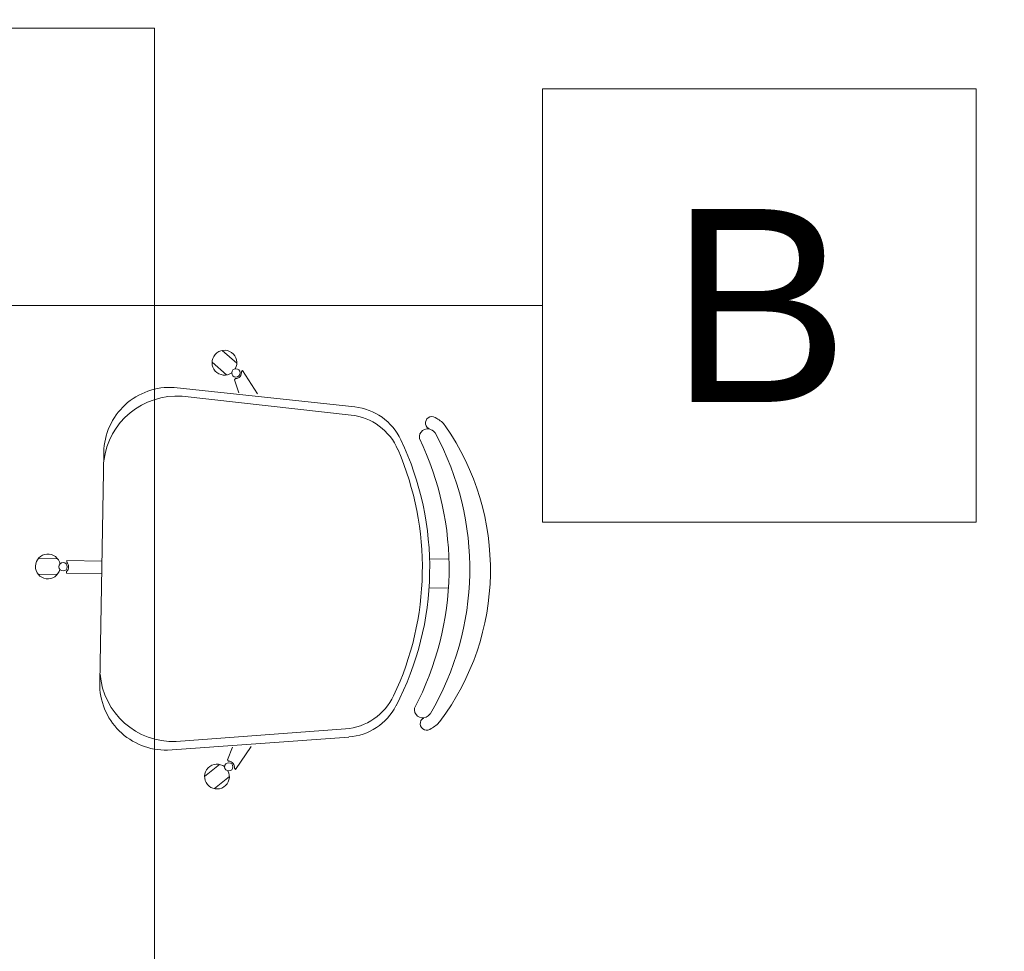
# Model space of a CAD drawing. Header units: millimetres. Extents: x 26866 to 1024070, y -428191 to 408885.
# Tile 145 of 248: x 193852 to 195042, y 389332 to 390458. Entities that reach past the tile are written whole.
import ezdxf

# ---------------------------------------------------------------- set-up
doc = ezdxf.new("R2010")
doc.units = ezdxf.units.MM
doc.header["$LTSCALE"] = 2
for name, color, linetype, lineweight in [('0_OPIS', 7, 'Continuous', 13), ('3DPLAN_A_TABELKA POMIESZCZEŃ', 7, 'Continuous', 0), ('A_TXT', 7, 'Continuous', 0)]:
    doc.layers.add(name, color=color, linetype=linetype, lineweight=lineweight)
doc.layers.add('3DPLAN_A_KRESKOWANIE 1', color=253, linetype='Continuous')
doc.layers.add('3DPLAN_A_OPIS', color=8, linetype='Continuous')
doc.layers.add('FURNITURE ZD 1 500', color=7, linetype='Continuous', lineweight=13, true_color=0x9fa8a5)
doc.styles.add('ARIAL', font='arial.ttf')
doc.styles.add('TABEL1', font='txt')

# ---------------------------------------------------------------- blocks, each defined once
blk = doc.blocks.new('kondygnacja -1')
at = {"layer": '3DPLAN_A_KRESKOWANIE 1'}
h = blk.add_hatch(dxfattribs=at)
h.set_pattern_fill('ANSI31', color=256, scale=7.5, style=0)
h.set_pattern_definition([(45, (23044.838, -26883.88), (-16.83798, 16.83798), [])])
h.paths.add_polyline_path([(31677.49, -24430.84), (30214.87, -24430.84), (30214.87, -24470.84), (30429.61, -24470.84), (30429.61, -24477.84), (30447.61, -24477.84), (30447.61, -24818.84), (30476.61, -24818.84), (30476.61, -24470.84), (31012.61, -24470.84), (31012.61, -24478.84), (31079.61, -24478.84), (31079.61, -24470.84), (31638.61, -24470.84), (31638.61, -25036.84), (31079.61, -25036.84), (31079.61, -25028.84), (31012.61, -25028.84), (31012.61, -25036.84), (30611.38, -25036.84), (30611.38, -25072.84), (31023.61, -25072.84), (31034.61, -25082.84), (31034.61, -25330.84), (31023.61, -25340.84), (30831.4, -25340.84, -0.038531), (30832.58, -25356.18), (30832.58, -25371.84), (31079.61, -25371.84), (31079.61, -25072.84), (31638.61, -25072.84), (31638.61, -25943.84), (30832.58, -25943.84), (30832.58, -26009.84), (31677.49, -26009.84)])
h.paths.add_polyline_path([(30682.61, -26009.84), (30832.58, -26009.84), (30832.58, -25943.84), (30760.61, -25943.84), (30760.61, -25454.67), (30735.61, -25464.58), (30735.61, -25943.84), (30682.61, -25943.84)])
h.paths.add_polyline_path([(30679.61, -25371.84), (30735.61, -25371.84), (30735.61, -25464.58), (30760.61, -25454.67), (30760.61, -25371.84), (30832.58, -25371.84), (30832.58, -25356.18, 0.038531), (30831.4, -25340.84), (30679.61, -25340.84)])
h.paths.add_polyline_path([(30355.83, -25371.84), (30425.61, -25371.84), (30425.61, -25379.84), (30463.61, -25379.84), (30463.61, -25424.74), (30471.61, -25424.74), (30471.61, -25395.84), (30533.61, -25395.84), (30533.61, -25371.84), (30576.61, -25371.84), (30576.61, -25341.84), (30472.61, -25341.84), (30472.61, -25326.84), (30427.61, -25326.84), (30427.61, -25341.84), (30355.83, -25341.84)])
h.paths.add_polyline_path([(30456.61, -25936.84), (30425.61, -25936.84), (30425.61, -25945.84), (30380.61, -25945.84), (30380.61, -26009.84), (30512.61, -26009.84), (30512.61, -25943.84), (30466.61, -25943.84), (30466.61, -25712.84), (30456.61, -25712.84)])
h.paths.add_polyline_path([(28888.61, -25941.84), (28888.61, -26009.84), (29013.61, -26009.84), (29013.61, -25941.84)])
h.paths.add_polyline_path([(28591.17, -26009.84), (28591.17, -25944.84), (28547.61, -25944.84), (28547.61, -26009.84)])
h.paths.add_polyline_path([(28624.61, -25870.53), (28654.8, -25870.53), (28654.8, -25924.53), (28624.61, -25924.53), (28624.61, -25944.84), (28591.17, -25944.84), (28591.17, -26009.84), (28713.61, -26009.84), (28713.61, -25941.84), (28672.61, -25941.84), (28672.61, -25932.84), (28657.61, -25932.84), (28657.61, -25716.84), (28624.61, -25716.84)])
h.paths.add_polyline_path([(28372.61, -25944.84), (28328.61, -25944.84), (28328.61, -25907.84), (28282.61, -25907.84), (28282.61, -25944.84), (28248.61, -25944.84), (28248.61, -26009.84), (28372.61, -26009.84)])
h.paths.add_polyline_path([(28092.61, -25563.84), (28054.61, -25563.84), (28054.61, -25383.84), (28067.6, -25383.84), (28067.61, -25375.84), (28340.61, -25375.84), (28340.61, -25341.84), (28070.61, -25341.84), (28070.61, -25332.84), (28030.61, -25332.84), (28030.61, -25395.6), (28048.71, -25395.6), (28048.71, -25449.6), (28030.61, -25449.6), (28030.61, -26009.84), (28073.61, -26009.84), (28073.61, -25944.84), (28054.61, -25944.84), (28054.61, -25668.84), (28092.61, -25668.84)])
h.paths.add_polyline_path([(27949.61, -25495.75), (27949.61, -25507.75), (27983.29, -25507.75), (27983.29, -25521.75), (27949.61, -25521.75), (27949.61, -25531.84), (27999.61, -25531.84), (27999.61, -25934.84), (27982.61, -25934.84), (27982.61, -25942.84), (27947.61, -25942.84), (27947.61, -26009.84), (28026.62, -26009.84), (28026.62, -25449.6), (27999.61, -25449.6), (27999.61, -25463.84), (27949.61, -25463.84), (27949.61, -25481.75), (27983.29, -25481.75), (27983.29, -25495.75)])
h.paths.add_polyline_path([(27982.61, -25361.84), (27952.61, -25361.84), (27952.61, -25332.84), (28026.62, -25332.84), (28026.62, -25395.6), (27999.61, -25395.6), (27999.61, -25377.84), (27982.61, -25377.84)])
h.paths.add_polyline_path([(26818.61, -25892.84), (26781.49, -25892.84), (26781.49, -26009.84), (26894.54, -26009.84), (26894.54, -25942.84), (26830.61, -25942.84), (26830.61, -25930.84), (26818.61, -25930.84)])
h.paths.add_polyline_path([(26894.54, -26009.84), (27115.94, -26009.84), (27115.94, -25942.84), (26894.54, -25942.84)])
h.paths.add_polyline_path([(27115.94, -25942.84), (27115.94, -26009.84), (27466.61, -26009.84), (27466.61, -25942.84), (27427.61, -25942.84), (27427.61, -25933.84), (27384.61, -25933.84), (27384.61, -25942.84)])
h.paths.add_polyline_path([(27641.61, -25942.84), (27641.61, -26009.84), (27802.61, -26009.84), (27802.61, -25942.84)])
h.paths.add_polyline_path([(30621.1, -25040.47), (30688.37, -25040.47), (30688.37, -25072.87), (30621.1, -25072.87)], flags=24)
at = {"layer": 'A_TXT'}
blk.add_line((28448.42, -25788.74), (28320.47, -25788.74), dxfattribs=at)
blk.add_lwpolyline([(28448.42, -25762.53), (28500.83, -25762.53), (28500.83, -25814.94), (28448.42, -25814.94)], close=True, dxfattribs=at)
at = {"layer": 'FURNITURE ZD 1 500'}
blk.add_line((28331.49, -25755.19), (28401.49, -25755.19), dxfattribs=at)
at = {"layer": 'FURNITURE ZD 1 500', "lineweight": 0}
for p, q in [((28401.49, -25925.19), (28401.49, -25755.19)), ((28411.45, -25795.72), (28409.69, -25794.19)), ((28410.22, -25797.14), (28408.46, -25795.61)), ((28412.02, -25796.74), (28412.15, -25796.6)), ((28413.97, -25799.43), (28412.15, -25796.6)), ((28411.17, -25797.73), (28411.29, -25797.59)), ((28411.69, -25799.29), (28411.17, -25797.73)), ((28403.88, -25798.66), (28425.71, -25801.01)), ((28404.86, -25799.72), (28425.29, -25801.99)), ((28394.88, -25834.35), (28395.38, -25806.5)), ((28389.79, -25819.38), (28387.46, -25819.33)), ((28390.89, -25819.79), (28390.89, -25819.6)), ((28395.14, -25819.68), (28390.89, -25819.6)), ((28434.76, -25819.39), (28437.11, -25819.43)), ((28390.86, -25821.1), (28390.87, -25820.91)), ((28395.11, -25821.18), (28390.86, -25821.1)), ((28389.76, -25821.26), (28387.43, -25821.22)), ((28434.7, -25822.89), (28437.05, -25822.93)), ((28404.11, -25841.47), (28424.61, -25839.94)), ((28403.09, -25842.5), (28424.99, -25840.93)), ((28410.93, -25842.15), (28410.34, -25843.69)), ((28413.21, -25842.09), (28411.29, -25844.85)), ((28410.34, -25843.69), (28410.46, -25843.83)), ((28409.37, -25844.24), (28407.56, -25845.71)), ((28411.17, -25844.7), (28411.29, -25844.85)), ((28410.56, -25845.71), (28408.75, -25847.17))]:
    blk.add_line(p, q, dxfattribs=at)
blk.add_lwpolyline([(28435.43, -25804.15, 0.122717), (28434.96, -25803.76, 0.605717), (28433.53, -25804.81, -0.237888), (28432.95, -25837.42, 0.605717), (28434.34, -25838.51, 0.122717), (28434.82, -25838.14)], format="xyb", dxfattribs=at)
for centre in [(28411.35, -25796.89), (28390.46, -25820.34), (28410.49, -25844.53)]:
    blk.add_circle(centre, 0.5, dxfattribs=at)
for centre, radius, start, end in [((28409.96, -25795.66), 1.5, 330.6076, 306.4279), ((28411.28, -25796.84), 0.75, 270.7846, 7.1639), ((28403.38, -25806.64), 8, 86.405, 178.9743), ((28404.2, -25808.57), 8.87, 85.722, 173.3818), ((28424.51, -25808.95), 7, 23.2382, 83.6744), ((28424.96, -25807.97), 7, 25.3695, 83.853), ((28435.06, -25802.95), 0.782, 43.6487, 239.1634), ((28434.41, -25804.88), 2.75, 35.5171, 63.8288), ((28411.6, -25820.72), 30.52, 323.098, 34.8505), ((28405.21, -25820.61), 34.41, 329.3682, 28.5803), ((28398.56, -25820.49), 36.22, 332.579, 25.3695), ((28397.67, -25820.47), 36.22, 334.7103, 23.2382), ((28388.61, -25820.3), 1.5, 10.6076, 346.4279), ((28390.38, -25820.34), 0.75, 310.7846, 47.1639), ((28403.77, -25832.6), 8.87, 184.5667, 272.2265), ((28402.88, -25834.5), 8, 178.9743, 271.5435), ((28424.08, -25832.96), 7, 274.2741, 334.7103), ((28424.49, -25833.94), 7, 274.0955, 332.579), ((28434.41, -25839.32), 0.782, 118.7851, 314.2998), ((28433.83, -25837.37), 2.75, 294.1197, 322.4314), ((28409.06, -25845.71), 1.5, 51.5206, 27.3409), ((28410.43, -25844.58), 0.75, 350.7846, 87.1639)]:
    blk.add_arc(centre, radius, start, end, dxfattribs=at)
at = {"layer": '3DPLAN_A_OPIS', "color": 1, "lineweight": 30, "style": 'ARIAL'}
for tag, p in [('PRZESUNIĘCIE_WEJŚCIA', (27655.16, -24535.33)), ('WYŁĄCZONE', (27007.18, -24723.98)), ('Z_OPRACOWANIA', (26996.84, -24746.42)), ('WYŁĄCZONE', (30803.05, -24760.87)), ('Z_OPRACOWANIA', (30792.71, -24783.3)), ('WYŁĄCZONE', (28894.9, -24826.59)), ('Z_OPRACOWANIA', (28884.56, -24849.03)), ('POWIĘKSZENIE_WEJŚCIA', (28313.68, -25144.41)), ('POWIĘKSZENIE_WEJŚCIA', (29600.62, -25191.36)), ('POWIĘKSZENIE_WEJŚCIA', (28011.45, -25235.42)), ('WYŁĄCZONE', (29754.42, -25678.17)), ('Z_OPRACOWANIA', (29744.08, -25700.6)), ('WYJŚCIE_EWAKUACYJNE', (27763.79, -26106.07))]:
    blk.add_attdef(tag, p, '', height=12, dxfattribs=at)
at = {"layer": '3DPLAN_A_OPIS', "color": 0, "lineweight": 30, "style": 'ARIAL'}
for tag, p in [('UGUL_1', (29350.3, -24586.01)), ('UGUL_2', (29622.92, -24586.01)), ('UGUL_3', (29833.15, -24586.01))]:
    blk.add_attdef(tag, p, '', height=12, dxfattribs=at)
at = {"layer": '3DPLAN_A_TABELKA POMIESZCZEŃ', "ltscale": 0.5, "style": 'ARIAL'}
for tag, p in [('KURTYNA', (27861.91, -26064.85)), ('POWIETRZNA', (27861.91, -26084.56))]:
    blk.add_attdef(tag, p, '', height=12, dxfattribs=at)
at = {"layer": 'A_TXT', "insert": (28474.63, -25788.74), "char_height": 23.328, "attachment_point": 5, "style": 'TABEL1'}
blk.add_mtext_dynamic_manual_height_columns('\\pxt0;{\\fArial|b0|i0|c238|p34;B}', width=70.3206, gutter_width=120, heights=[0], dxfattribs=at)

msp = doc.modelspace()

# ---------------------------------------------------------------- block references
at = {"layer": '0_OPIS', "xscale": 10, "yscale": 10, "zscale": 10}
msp.add_blockref('kondygnacja -1', (-90000, 648000), dxfattribs=at)

doc.saveas('drawing.dxf')
